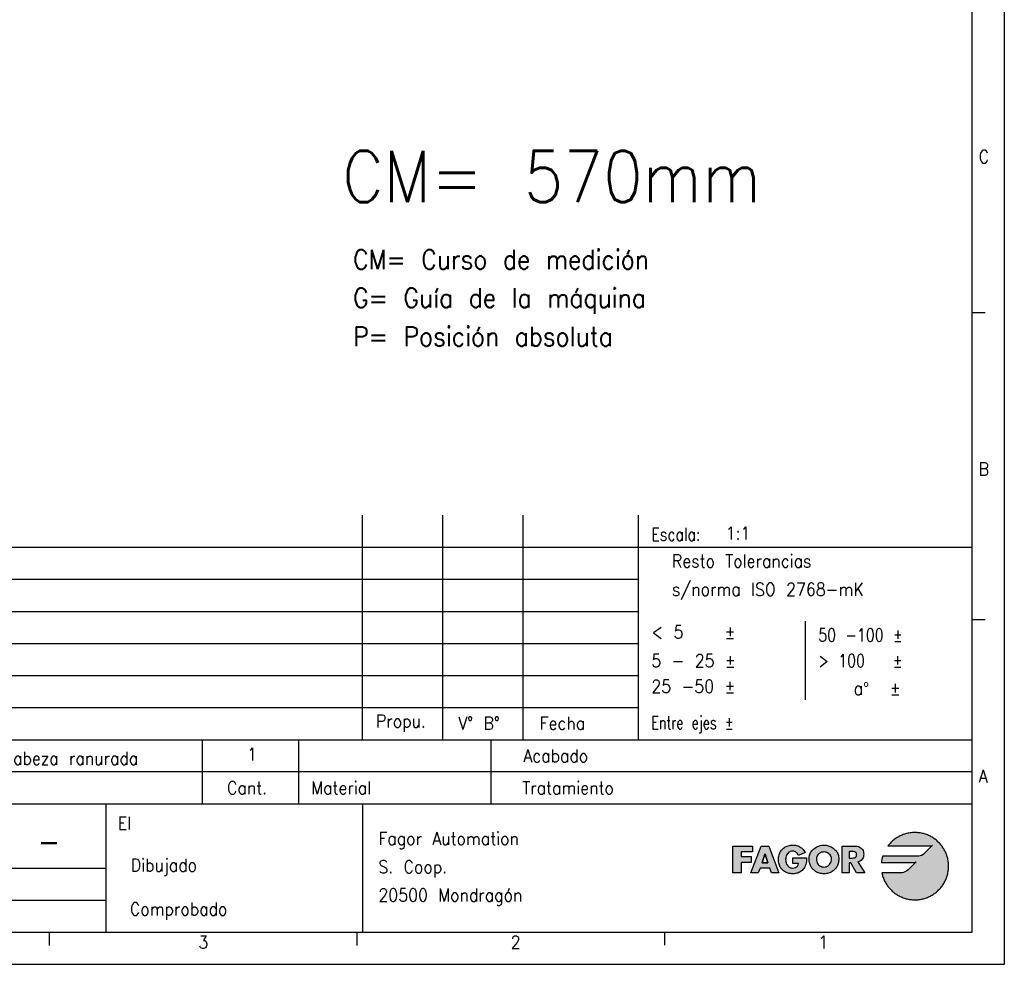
# Model space of a CAD drawing. Header units: millimetres. Extents: x -418 to 1275, y -151 to 443.
# Tile 25 of 47: x 269 to 422, y -151 to -3. Entities that reach past the tile are written whole.
import ezdxf

# ---------------------------------------------------------------- set-up
doc = ezdxf.new("R2010")
doc.units = ezdxf.units.MM
doc.layers.add('1', color=7, linetype='Continuous')
doc.layers.add('LAYER_1', color=7, linetype='Continuous')
doc.styles.add('CONVERTER_12', font='txt.shx', dxfattribs={"width": 0.9})
doc.styles.add('CONVERTER_13', font='txt.shx', dxfattribs={"width": 0.81})
doc.styles.add('CONVERTER_14', font='txt.shx', dxfattribs={"width": 0.72})

# ---------------------------------------------------------------- blocks, each defined once
blk = doc.blocks.new('tolerancias', base_point=(364.98, -115.5))
at = {"layer": '1', "color": 7}
blk.add_point((364.98, -115.5), dxfattribs=at)
blk = doc.blocks.new('_A1', base_point=(416.98, -145.5))
at = {"layer": '1', "linetype": 'Continuous'}
for points in [[(411.39, -131.17), (411.26, -131.07), (411.13, -130.98), (411, -130.88), (410.87, -130.79), (410.73, -130.71), (410.59, -130.63), (410.45, -130.55), (410.3, -130.48), (410.15, -130.41), (410, -130.34), (409.85, -130.29), (409.69, -130.23), (409.54, -130.18), (409.38, -130.14), (409.22, -130.1), (409.05, -130.06), (408.89, -130.03), (408.72, -130.01), (408.55, -129.99), (408.38, -129.97), (408.21, -129.97), (408.04, -129.96), (407.85, -129.97), (407.66, -129.98), (407.47, -129.99), (407.29, -130.02), (407.1, -130.05), (406.92, -130.08), (406.75, -130.12), (406.57, -130.17), (406.4, -130.22), (406.23, -130.28), (406.06, -130.35), (405.89, -130.42), (405.73, -130.49), (405.57, -130.57), (405.41, -130.66), (405.26, -130.75), (405.11, -130.85), (404.97, -130.95), (404.83, -131.06), (404.69, -131.17), (404.55, -131.28), (404.42, -131.4), (404.3, -131.53), (404.17, -131.65), (404.06, -131.79), (403.94, -131.92), (403.84, -132.06), (410.35, -132.06), (410.57, -132.03), (410.74, -131.98), (410.8, -131.95), (409.55, -133.2), (409.31, -133.39), (409.07, -133.52), (408.84, -133.6), (408.65, -133.64), (408.5, -133.66), (408.43, -133.67), (403.02, -133.67), (402.96, -133.9), (402.9, -134.15), (402.86, -134.39), (402.82, -134.65), (407.76, -134.65), (407.76, -134.65), (407.99, -134.61), (408.16, -134.56), (408.22, -134.53), (406.99, -135.76), (406.99, -135.76), (406.75, -135.96), (406.5, -136.1), (406.26, -136.18), (406.06, -136.23), (405.91, -136.25), (405.84, -136.25), (402.9, -136.25), (402.93, -136.42), (402.98, -136.58), (403.02, -136.75), (403.07, -136.91), (403.13, -137.06), (403.19, -137.22), (403.26, -137.37), (403.33, -137.52), (403.41, -137.67), (403.49, -137.81), (403.57, -137.95), (403.66, -138.09), (403.75, -138.23), (403.85, -138.36), (403.95, -138.49), (404.06, -138.62), (404.17, -138.74), (404.28, -138.86), (404.39, -138.97), (404.51, -139.09), (404.64, -139.2), (404.76, -139.3), (404.89, -139.4), (405.03, -139.5), (405.16, -139.59), (405.3, -139.68), (405.44, -139.76), (405.59, -139.84), (405.74, -139.92), (405.89, -139.99), (406.04, -140.05), (406.19, -140.12), (406.35, -140.17), (406.51, -140.22), (406.67, -140.27), (406.84, -140.31), (407, -140.35), (407.17, -140.38), (407.34, -140.4), (407.51, -140.42), (407.69, -140.44), (407.86, -140.45), (408.04, -140.45), (408.21, -140.45), (408.38, -140.44), (408.55, -140.43), (408.72, -140.41), (408.89, -140.38), (409.05, -140.35), (409.22, -140.32), (409.38, -140.28), (409.54, -140.23), (409.69, -140.18), (409.85, -140.13), (410, -140.07), (410.15, -140.01), (410.3, -139.94), (410.45, -139.87), (410.59, -139.79), (410.73, -139.71), (410.87, -139.62), (411, -139.53), (411.13, -139.44), (411.26, -139.34), (411.39, -139.24), (411.51, -139.14), (411.63, -139.03), (411.74, -138.91), (411.86, -138.8), (411.97, -138.68), (412.07, -138.56), (412.17, -138.43), (412.27, -138.3), (412.36, -138.17), (412.45, -138.04), (412.54, -137.9), (412.62, -137.76), (412.7, -137.62), (412.77, -137.47), (412.84, -137.32), (412.9, -137.17), (412.96, -137.02), (413.01, -136.86), (413.06, -136.71), (413.11, -136.55), (413.15, -136.39), (413.18, -136.22), (413.21, -136.06), (413.24, -135.89), (413.26, -135.72), (413.27, -135.55), (413.28, -135.38), (413.28, -135.21), (413.28, -135.03), (413.27, -134.86), (413.26, -134.69), (413.24, -134.52), (413.21, -134.36), (413.18, -134.19), (413.15, -134.03), (413.11, -133.87), (413.06, -133.71), (413.01, -133.55), (412.96, -133.39), (412.9, -133.24), (412.84, -133.09), (412.77, -132.94), (412.7, -132.8), (412.62, -132.65), (412.54, -132.51), (412.45, -132.38), (412.36, -132.24), (412.27, -132.11), (412.17, -131.98), (412.07, -131.86), (411.97, -131.73), (411.86, -131.61), (411.74, -131.5), (411.63, -131.39), (411.51, -131.28)], [(389.61, -131.99), (389.78, -132.04), (389.94, -132.1), (390.1, -132.18), (390.25, -132.27), (390.38, -132.37), (390.51, -132.49), (390.63, -132.62), (390.74, -132.77), (390.84, -132.93), (390.93, -133.1), (389.9, -133.53), (389.81, -133.34), (389.69, -133.18), (389.55, -133.05), (389.39, -132.95), (389.2, -132.89), (388.99, -132.87), (388.8, -132.88), (388.63, -132.93), (388.48, -133), (388.35, -133.1), (388.23, -133.22), (388.13, -133.36), (388.05, -133.51), (387.99, -133.67), (387.94, -133.84), (387.91, -134.01), (387.9, -134.19), (387.91, -134.37), (387.94, -134.54), (387.99, -134.71), (388.05, -134.87), (388.14, -135.02), (388.24, -135.15), (388.36, -135.27), (388.5, -135.37), (388.65, -135.44), (388.82, -135.48), (389.01, -135.5), (389.23, -135.48), (389.44, -135.42), (389.61, -135.32), (389.74, -135.18), (389.84, -134.99), (389.89, -134.77), (389, -134.77), (389, -133.92), (391.16, -133.92), (391.15, -134.12), (391.14, -134.31), (391.13, -134.5), (391.1, -134.69), (391.06, -134.87), (391, -135.05), (390.93, -135.22), (390.84, -135.4), (390.73, -135.57), (390.6, -135.73), (390.46, -135.88), (390.31, -136), (390.15, -136.11), (389.97, -136.2), (389.79, -136.27), (389.61, -136.32), (389.41, -136.36), (389.21, -136.39), (389, -136.39), (388.82, -136.39), (388.64, -136.37), (388.46, -136.34), (388.3, -136.3), (388.14, -136.25), (387.98, -136.19), (387.84, -136.11), (387.7, -136.03), (387.57, -135.94), (387.45, -135.84), (387.34, -135.73), (387.23, -135.61), (387.14, -135.48), (387.06, -135.34), (386.98, -135.2), (386.92, -135.04), (386.87, -134.89), (386.82, -134.72), (386.79, -134.55), (386.78, -134.37), (386.77, -134.18), (386.78, -133.99), (386.79, -133.81), (386.82, -133.63), (386.87, -133.46), (386.92, -133.3), (386.98, -133.14), (387.06, -132.99), (387.14, -132.85), (387.24, -132.72), (387.34, -132.6), (387.46, -132.49), (387.58, -132.39), (387.71, -132.29), (387.85, -132.21), (388, -132.14), (388.16, -132.07), (388.32, -132.02), (388.49, -131.98), (388.67, -131.95), (388.85, -131.93), (389.04, -131.93), (389.24, -131.93), (389.42, -131.95)], [(382.73, -132.99), (380.99, -132.99), (380.99, -133.69), (382.52, -133.69), (382.52, -134.61), (380.99, -134.61), (380.99, -136.25), (379.68, -136.25), (379.68, -132.07), (382.73, -132.07)]]:
    blk.add_hatch(color=2, dxfattribs=at).paths.add_polyline_path(points)
h = blk.add_hatch(color=2, dxfattribs=at)
h.paths.add_polyline_path([(395.15, -132.29), (395.29, -132.38), (395.42, -132.48), (395.54, -132.59), (395.66, -132.7), (395.76, -132.83), (395.86, -132.96), (395.94, -133.1), (396.01, -133.25), (396.07, -133.4), (396.12, -133.56), (396.16, -133.73), (396.18, -133.9), (396.19, -134.08), (396.18, -134.27), (396.16, -134.44), (396.14, -134.61), (396.1, -134.78), (396.04, -134.94), (395.98, -135.09), (395.91, -135.24), (395.83, -135.38), (395.74, -135.51), (395.64, -135.63), (395.53, -135.75), (395.42, -135.85), (395.29, -135.95), (395.16, -136.04), (395.02, -136.12), (394.88, -136.19), (394.72, -136.25), (394.56, -136.3), (394.4, -136.34), (394.23, -136.37), (394.05, -136.39), (393.87, -136.39), (393.69, -136.39), (393.52, -136.37), (393.34, -136.34), (393.18, -136.3), (393.02, -136.25), (392.87, -136.19), (392.72, -136.12), (392.58, -136.04), (392.45, -135.95), (392.33, -135.85), (392.21, -135.75), (392.1, -135.63), (392, -135.51), (391.91, -135.38), (391.83, -135.24), (391.76, -135.09), (391.7, -134.94), (391.65, -134.78), (391.61, -134.61), (391.58, -134.44), (391.56, -134.27), (391.56, -134.08), (391.56, -133.9), (391.58, -133.73), (391.62, -133.56), (391.67, -133.4), (391.73, -133.25), (391.8, -133.1), (391.89, -132.96), (391.98, -132.83), (392.09, -132.7), (392.2, -132.59), (392.32, -132.48), (392.45, -132.38), (392.59, -132.29), (392.74, -132.2), (392.89, -132.13), (393.04, -132.07), (393.2, -132.02), (393.36, -131.98), (393.53, -131.95), (393.7, -131.93), (393.87, -131.93), (394.04, -131.93), (394.21, -131.95), (394.38, -131.98), (394.54, -132.02), (394.7, -132.07), (394.86, -132.13), (395.01, -132.2)])
h.paths.add_polyline_path([(392.7, -133.92), (392.69, -134.09), (392.7, -134.28), (392.74, -134.46), (392.8, -134.63), (392.88, -134.78), (392.98, -134.92), (393.1, -135.04), (393.23, -135.14), (393.37, -135.23), (393.53, -135.29), (393.7, -135.33), (393.87, -135.34), (394.05, -135.33), (394.21, -135.29), (394.37, -135.23), (394.51, -135.14), (394.65, -135.04), (394.76, -134.92), (394.86, -134.78), (394.95, -134.63), (395.01, -134.46), (395.04, -134.28), (395.06, -134.09), (395.04, -133.92), (395, -133.75), (394.92, -133.59), (394.83, -133.45), (394.71, -133.32), (394.57, -133.21), (394.41, -133.11), (394.24, -133.04), (394.06, -133), (393.87, -132.98), (393.68, -133), (393.5, -133.04), (393.33, -133.11), (393.17, -133.21), (393.04, -133.32), (392.92, -133.45), (392.82, -133.59), (392.75, -133.75)], flags=16)
h = blk.add_hatch(color=2, dxfattribs=at)
h.paths.add_polyline_path([(386.86, -136.25), (385.7, -136.25), (385.43, -135.53), (383.93, -135.53), (383.64, -136.25), (382.48, -136.25), (384.09, -132.07), (385.28, -132.07)])
h.paths.add_polyline_path([(385.13, -134.69), (384.23, -134.69), (384.68, -133.36), (384.69, -133.36)], flags=16)
h = blk.add_hatch(color=2, dxfattribs=at)
h.paths.add_polyline_path([(399.78, -132.49), (399.88, -132.62), (399.96, -132.78), (400.02, -132.95), (400.06, -133.14), (400.07, -133.35), (400.06, -133.54), (400.03, -133.73), (399.97, -133.9), (399.89, -134.05), (399.78, -134.19), (399.66, -134.31), (399.51, -134.41), (399.34, -134.49), (399.16, -134.54), (400.24, -136.25), (398.95, -136.25), (398.04, -134.66), (397.78, -134.66), (397.78, -136.25), (396.69, -136.25), (396.69, -132.07), (398.62, -132.07), (398.82, -132.07), (399.01, -132.1), (399.19, -132.14), (399.36, -132.2), (399.52, -132.28), (399.66, -132.38)])
h.paths.add_polyline_path([(397.78, -132.9), (397.78, -133.94), (398.21, -133.94), (398.42, -133.93), (398.63, -133.89), (398.8, -133.8), (398.92, -133.65), (398.96, -133.42), (398.92, -133.19), (398.8, -133.04), (398.63, -132.95), (398.42, -132.91), (398.21, -132.9)], flags=16)
at = {"layer": '1', "color": 2, "linetype": 'Continuous'}
for p, q in [((421.98, -150.5), (421.98, 443.5)), ((418.98, -48.97), (416.98, -48.97)), ((231.98, -85.5), (416.98, -85.5)), ((231.98, -90.5), (364.98, -90.5)), ((231.98, -95.5), (364.98, -95.5)), ((390.98, -109.3), (390.98, -97)), ((418.98, -96.83), (416.98, -96.83)), ((231.98, -100.5), (364.98, -100.5)), ((231.98, -105.5), (364.98, -105.5)), ((231.98, -110.5), (364.98, -110.5)), ((416.98, -120.5), (231.98, -120.5)), ((231.98, -140.5), (281.98, -140.5)), ((273.15, -145.55), (273.15, -147.55)), ((321.09, -145.55), (321.09, -147.55)), ((369.03, -145.5), (369.03, -147.5)), ((-418.02, -150.5), (421.98, -150.5))]:
    blk.add_line(p, q, dxfattribs=at)
at = {"layer": '1', "color": 7, "linetype": 'Continuous'}
for p, q in [((416.98, -145.5), (416.98, 438.5)), ((321.98, -115.5), (321.98, -80.5)), ((334.48, -115.5), (334.48, -80.5)), ((346.98, -115.5), (346.98, -80.5)), ((364.98, -115.5), (364.98, -80.5)), ((231.98, -115.5), (416.98, -115.5)), ((296.98, -115.5), (296.98, -125.5)), ((311.98, -115.5), (311.98, -125.5)), ((341.98, -115.5), (341.98, -125.5)), ((231.98, -125.5), (416.98, -125.5)), ((281.98, -125.5), (281.98, -135.5)), ((321.98, -125.5), (321.98, -145.5)), ((231.98, -135.5), (281.98, -135.5)), ((281.98, -135.5), (281.98, -140.5)), ((281.98, -140.5), (281.98, -145.5)), ((-398.02, -145.5), (416.98, -145.5))]:
    blk.add_line(p, q, dxfattribs=at)
at = {"layer": 'LAYER_1', "color": 2, "linetype": 'Continuous'}
for p, q in [((406.06, -130.35), (405.89, -130.42)), ((406.23, -130.28), (406.06, -130.35)), ((406.4, -130.22), (406.23, -130.28)), ((406.57, -130.17), (406.4, -130.22)), ((406.75, -130.12), (406.57, -130.17)), ((406.92, -130.08), (406.75, -130.12)), ((407.1, -130.05), (406.92, -130.08)), ((407.29, -130.02), (407.1, -130.05)), ((407.47, -129.99), (407.29, -130.02)), ((407.66, -129.98), (407.47, -129.99)), ((407.85, -129.97), (407.66, -129.98)), ((408.04, -129.96), (407.85, -129.97)), ((408.21, -129.97), (408.04, -129.96)), ((408.38, -129.97), (408.21, -129.97)), ((408.55, -129.99), (408.38, -129.97)), ((408.72, -130.01), (408.55, -129.99)), ((408.89, -130.03), (408.72, -130.01)), ((409.05, -130.06), (408.89, -130.03)), ((409.22, -130.1), (409.05, -130.06)), ((409.38, -130.14), (409.22, -130.1)), ((409.54, -130.18), (409.38, -130.14)), ((409.69, -130.23), (409.54, -130.18)), ((409.85, -130.29), (409.69, -130.23)), ((410, -130.34), (409.85, -130.29)), ((410.15, -130.41), (410, -130.34)), ((410.3, -130.48), (410.15, -130.41)), ((388.67, -131.95), (388.85, -131.93)), ((388.85, -131.93), (389.04, -131.93)), ((389.04, -131.93), (389.24, -131.93)), ((389.04, -131.93), (389.04, -131.93)), ((389.24, -131.93), (389.42, -131.95)), ((393.53, -131.95), (393.7, -131.93)), ((393.7, -131.93), (393.87, -131.93)), ((393.87, -131.93), (394.04, -131.93)), ((394.04, -131.93), (394.21, -131.95)), ((403.94, -131.92), (403.84, -132.06)), ((404.06, -131.79), (403.94, -131.92)), ((404.17, -131.65), (404.06, -131.79)), ((404.3, -131.53), (404.17, -131.65)), ((404.42, -131.4), (404.3, -131.53)), ((404.55, -131.28), (404.42, -131.4)), ((404.69, -131.17), (404.55, -131.28)), ((404.83, -131.06), (404.69, -131.17)), ((404.97, -130.95), (404.83, -131.06)), ((405.11, -130.85), (404.97, -130.95)), ((405.26, -130.75), (405.11, -130.85)), ((405.41, -130.66), (405.26, -130.75)), ((405.57, -130.57), (405.41, -130.66)), ((405.73, -130.49), (405.57, -130.57)), ((405.89, -130.42), (405.73, -130.49)), ((410.45, -130.55), (410.3, -130.48)), ((410.59, -130.63), (410.45, -130.55)), ((410.73, -130.71), (410.59, -130.63)), ((410.87, -130.79), (410.73, -130.71)), ((411, -130.88), (410.87, -130.79)), ((411.13, -130.98), (411, -130.88)), ((411.26, -131.07), (411.13, -130.98)), ((411.39, -131.17), (411.26, -131.07)), ((411.51, -131.28), (411.39, -131.17)), ((411.63, -131.39), (411.51, -131.28)), ((411.74, -131.5), (411.63, -131.39)), ((411.86, -131.61), (411.74, -131.5)), ((411.97, -131.73), (411.86, -131.61)), ((412.07, -131.86), (411.97, -131.73)), ((412.17, -131.98), (412.07, -131.86)), ((379.68, -132.07), (382.73, -132.07)), ((379.68, -136.25), (379.68, -132.07)), ((382.73, -132.99), (380.99, -132.99)), ((380.99, -132.99), (380.99, -133.69)), ((382.48, -136.25), (384.09, -132.07)), ((382.73, -132.07), (382.73, -132.99)), ((384.09, -132.07), (385.28, -132.07)), ((384.23, -134.69), (384.68, -133.36)), ((384.68, -133.36), (384.23, -134.69)), ((384.68, -133.36), (384.69, -133.36)), ((384.69, -133.36), (384.68, -133.36)), ((384.69, -133.36), (385.13, -134.69)), ((385.13, -134.69), (384.69, -133.36)), ((385.28, -132.07), (386.86, -136.25)), ((386.82, -133.63), (386.87, -133.46)), ((386.87, -133.46), (386.92, -133.3)), ((386.92, -133.3), (386.98, -133.14)), ((386.98, -133.14), (387.06, -132.99)), ((387.06, -132.99), (387.14, -132.85)), ((387.14, -132.85), (387.24, -132.72)), ((387.24, -132.72), (387.34, -132.6)), ((387.34, -132.6), (387.46, -132.49)), ((387.46, -132.49), (387.58, -132.39)), ((387.58, -132.39), (387.71, -132.29)), ((387.71, -132.29), (387.85, -132.21)), ((387.85, -132.21), (388, -132.14)), ((388, -132.14), (388.16, -132.07)), ((388.13, -133.36), (388.05, -133.51)), ((388.23, -133.22), (388.13, -133.36)), ((388.16, -132.07), (388.32, -132.02)), ((388.35, -133.1), (388.23, -133.22)), ((388.32, -132.02), (388.49, -131.98)), ((388.48, -133), (388.35, -133.1)), ((388.63, -132.93), (388.48, -133)), ((388.49, -131.98), (388.67, -131.95)), ((388.8, -132.88), (388.63, -132.93)), ((388.99, -132.87), (388.8, -132.88)), ((389.2, -132.89), (388.99, -132.87)), ((389.39, -132.95), (389.2, -132.89)), ((389.55, -133.05), (389.39, -132.95)), ((389.42, -131.95), (389.61, -131.99)), ((389.69, -133.18), (389.55, -133.05)), ((389.61, -131.99), (389.78, -132.04)), ((389.81, -133.34), (389.69, -133.18)), ((389.78, -132.04), (389.94, -132.1)), ((389.9, -133.53), (389.81, -133.34)), ((390.93, -133.1), (389.9, -133.53)), ((389.94, -132.1), (390.1, -132.18)), ((390.1, -132.18), (390.25, -132.27)), ((390.25, -132.27), (390.38, -132.37)), ((390.38, -132.37), (390.51, -132.49)), ((390.51, -132.49), (390.63, -132.62)), ((390.63, -132.62), (390.74, -132.77)), ((390.74, -132.77), (390.84, -132.93)), ((390.84, -132.93), (390.93, -133.1)), ((391.62, -133.56), (391.67, -133.4)), ((391.67, -133.4), (391.73, -133.25)), ((391.73, -133.25), (391.8, -133.1)), ((391.8, -133.1), (391.89, -132.96)), ((391.89, -132.96), (391.98, -132.83)), ((391.98, -132.83), (392.09, -132.7)), ((392.09, -132.7), (392.2, -132.59)), ((392.2, -132.59), (392.32, -132.48)), ((392.32, -132.48), (392.45, -132.38)), ((392.45, -132.38), (392.59, -132.29)), ((392.59, -132.29), (392.74, -132.2)), ((392.74, -132.2), (392.89, -132.13)), ((392.92, -133.45), (392.82, -133.59)), ((392.89, -132.13), (393.04, -132.07)), ((393.04, -133.32), (392.92, -133.45)), ((393.04, -132.07), (393.2, -132.02)), ((393.17, -133.21), (393.04, -133.32)), ((393.33, -133.11), (393.17, -133.21)), ((393.2, -132.02), (393.36, -131.98)), ((393.5, -133.04), (393.33, -133.11)), ((393.36, -131.98), (393.53, -131.95)), ((393.68, -133), (393.5, -133.04)), ((393.87, -132.98), (393.68, -133)), ((394.06, -133), (393.87, -132.98)), ((394.24, -133.04), (394.06, -133)), ((394.21, -131.95), (394.38, -131.98)), ((394.41, -133.11), (394.24, -133.04)), ((394.38, -131.98), (394.54, -132.02)), ((394.57, -133.21), (394.41, -133.11)), ((394.54, -132.02), (394.7, -132.07)), ((394.71, -133.32), (394.57, -133.21)), ((394.7, -132.07), (394.86, -132.13)), ((394.83, -133.45), (394.71, -133.32)), ((394.92, -133.59), (394.83, -133.45)), ((394.86, -132.13), (395.01, -132.2)), ((395.01, -132.2), (395.15, -132.29)), ((395.15, -132.29), (395.29, -132.38)), ((395.29, -132.38), (395.42, -132.48)), ((395.42, -132.48), (395.54, -132.59)), ((395.54, -132.59), (395.66, -132.7)), ((395.66, -132.7), (395.76, -132.83)), ((395.76, -132.83), (395.86, -132.96)), ((395.86, -132.96), (395.94, -133.1)), ((395.94, -133.1), (396.01, -133.25)), ((396.01, -133.25), (396.07, -133.4)), ((396.07, -133.4), (396.12, -133.56)), ((396.69, -132.07), (398.62, -132.07)), ((396.69, -136.25), (396.69, -132.07)), ((397.78, -132.9), (397.78, -133.94)), ((398.21, -132.9), (397.78, -132.9)), ((398.42, -132.91), (398.21, -132.9)), ((398.63, -132.95), (398.42, -132.91)), ((398.62, -132.07), (398.82, -132.07)), ((398.8, -133.04), (398.63, -132.95)), ((398.92, -133.19), (398.8, -133.04)), ((398.82, -132.07), (399.01, -132.1)), ((398.96, -133.42), (398.92, -133.19)), ((398.92, -133.65), (398.96, -133.42)), ((399.01, -132.1), (399.19, -132.14)), ((399.19, -132.14), (399.36, -132.2)), ((399.36, -132.2), (399.52, -132.28)), ((399.52, -132.28), (399.66, -132.38)), ((399.66, -132.38), (399.78, -132.49)), ((399.78, -132.49), (399.88, -132.62)), ((399.88, -132.62), (399.96, -132.78)), ((399.96, -132.78), (400.02, -132.95)), ((400.02, -132.95), (400.06, -133.14)), ((400.06, -133.14), (400.07, -133.35)), ((400.07, -133.35), (400.06, -133.54)), ((403.84, -132.06), (410.35, -132.06)), ((403.84, -132.06), (403.84, -132.06)), ((409.31, -133.39), (409.07, -133.52)), ((409.55, -133.2), (409.31, -133.39)), ((410.8, -131.95), (409.55, -133.2)), ((410.35, -132.06), (410.57, -132.03)), ((410.57, -132.03), (410.74, -131.98)), ((410.74, -131.98), (410.8, -131.95)), ((412.27, -132.11), (412.17, -131.98)), ((412.36, -132.24), (412.27, -132.11)), ((412.45, -132.38), (412.36, -132.24)), ((412.54, -132.51), (412.45, -132.38)), ((412.62, -132.65), (412.54, -132.51)), ((412.7, -132.8), (412.62, -132.65)), ((412.77, -132.94), (412.7, -132.8)), ((412.84, -133.09), (412.77, -132.94)), ((412.9, -133.24), (412.84, -133.09)), ((412.96, -133.39), (412.9, -133.24)), ((413.01, -133.55), (412.96, -133.39)), ((380.99, -133.69), (382.52, -133.69)), ((380.99, -134.61), (380.99, -136.25)), ((382.52, -134.61), (380.99, -134.61)), ((382.52, -133.69), (382.52, -134.61)), ((385.13, -134.69), (384.23, -134.69)), ((384.23, -134.69), (385.13, -134.69)), ((386.77, -134.18), (386.78, -133.99)), ((386.77, -134.18), (386.77, -134.18)), ((386.78, -134.37), (386.77, -134.18)), ((386.78, -133.99), (386.79, -133.81)), ((386.79, -134.55), (386.78, -134.37)), ((386.79, -133.81), (386.82, -133.63)), ((386.82, -134.72), (386.79, -134.55)), ((386.87, -134.89), (386.82, -134.72)), ((386.92, -135.04), (386.87, -134.89)), ((387.91, -134.01), (387.9, -134.19)), ((387.9, -134.19), (387.91, -134.37)), ((387.94, -133.84), (387.91, -134.01)), ((387.91, -134.37), (387.94, -134.54)), ((387.99, -133.67), (387.94, -133.84)), ((387.94, -134.54), (387.99, -134.71)), ((388.05, -133.51), (387.99, -133.67)), ((387.99, -134.71), (388.05, -134.87)), ((388.05, -134.87), (388.14, -135.02)), ((389, -133.92), (391.16, -133.92)), ((389, -134.77), (389, -133.92)), ((389.89, -134.77), (389, -134.77)), ((389.74, -135.18), (389.84, -134.99)), ((389.84, -134.99), (389.89, -134.77)), ((391.06, -134.87), (391, -135.05)), ((391.1, -134.69), (391.06, -134.87)), ((391.13, -134.5), (391.1, -134.69)), ((391.14, -134.31), (391.13, -134.5)), ((391.15, -134.12), (391.14, -134.31)), ((391.16, -133.92), (391.15, -134.12)), ((391.56, -133.9), (391.58, -133.73)), ((391.56, -134.08), (391.56, -133.9)), ((391.56, -134.08), (391.56, -134.08)), ((391.56, -134.27), (391.56, -134.08)), ((391.58, -134.44), (391.56, -134.27)), ((391.58, -133.73), (391.62, -133.56)), ((391.61, -134.61), (391.58, -134.44)), ((391.65, -134.78), (391.61, -134.61)), ((391.7, -134.94), (391.65, -134.78)), ((391.76, -135.09), (391.7, -134.94)), ((392.7, -133.92), (392.69, -134.09)), ((392.69, -134.09), (392.7, -134.28)), ((392.75, -133.75), (392.7, -133.92)), ((392.7, -134.28), (392.74, -134.46)), ((392.74, -134.46), (392.8, -134.63)), ((392.82, -133.59), (392.75, -133.75)), ((392.8, -134.63), (392.88, -134.78)), ((392.88, -134.78), (392.98, -134.92)), ((392.98, -134.92), (393.1, -135.04)), ((394.65, -135.04), (394.76, -134.92)), ((394.76, -134.92), (394.86, -134.78)), ((394.86, -134.78), (394.95, -134.63)), ((395, -133.75), (394.92, -133.59)), ((394.95, -134.63), (395.01, -134.46)), ((395.04, -133.92), (395, -133.75)), ((395.01, -134.46), (395.04, -134.28)), ((395.06, -134.09), (395.04, -133.92)), ((395.04, -134.28), (395.06, -134.09)), ((395.06, -134.09), (395.06, -134.09)), ((396.04, -134.94), (395.98, -135.09)), ((396.1, -134.78), (396.04, -134.94)), ((396.14, -134.61), (396.1, -134.78)), ((396.12, -133.56), (396.16, -133.73)), ((396.16, -134.44), (396.14, -134.61)), ((396.16, -133.73), (396.18, -133.9)), ((396.18, -134.27), (396.16, -134.44)), ((396.18, -133.9), (396.19, -134.08)), ((396.19, -134.08), (396.18, -134.27)), ((396.19, -134.08), (396.19, -134.08)), ((397.78, -133.94), (398.21, -133.94)), ((397.78, -134.66), (397.78, -136.25)), ((398.04, -134.66), (397.78, -134.66)), ((398.95, -136.25), (398.04, -134.66)), ((398.21, -133.94), (398.42, -133.93)), ((398.42, -133.93), (398.63, -133.89)), ((398.63, -133.89), (398.8, -133.8)), ((398.8, -133.8), (398.92, -133.65)), ((399.34, -134.49), (399.16, -134.54)), ((399.16, -134.54), (400.24, -136.25)), ((399.51, -134.41), (399.34, -134.49)), ((399.66, -134.31), (399.51, -134.41)), ((399.78, -134.19), (399.66, -134.31)), ((399.89, -134.05), (399.78, -134.19)), ((399.97, -133.9), (399.89, -134.05)), ((400.03, -133.73), (399.97, -133.9)), ((400.06, -133.54), (400.03, -133.73)), ((402.86, -134.39), (402.82, -134.65)), ((402.82, -134.65), (407.76, -134.65)), ((402.9, -134.15), (402.86, -134.39)), ((402.96, -133.9), (402.9, -134.15)), ((403.02, -133.67), (402.96, -133.9)), ((408.43, -133.67), (403.02, -133.67)), ((408.22, -134.53), (406.99, -135.76)), ((407.76, -134.65), (407.99, -134.61)), ((407.76, -134.65), (407.76, -134.65)), ((407.99, -134.61), (408.16, -134.56)), ((408.16, -134.56), (408.22, -134.53)), ((408.5, -133.66), (408.43, -133.67)), ((408.65, -133.64), (408.5, -133.66)), ((408.84, -133.6), (408.65, -133.64)), ((409.07, -133.52), (408.84, -133.6)), ((413.06, -133.71), (413.01, -133.55)), ((413.11, -133.87), (413.06, -133.71)), ((413.15, -134.03), (413.11, -133.87)), ((413.18, -134.19), (413.15, -134.03)), ((413.21, -134.36), (413.18, -134.19)), ((413.24, -134.52), (413.21, -134.36)), ((413.26, -134.69), (413.24, -134.52)), ((413.27, -134.86), (413.26, -134.69)), ((413.28, -135.03), (413.27, -134.86)), ((380.99, -136.25), (379.68, -136.25)), ((383.64, -136.25), (382.48, -136.25)), ((383.93, -135.53), (383.64, -136.25)), ((385.43, -135.53), (383.93, -135.53)), ((385.7, -136.25), (385.43, -135.53)), ((386.86, -136.25), (385.7, -136.25)), ((386.98, -135.2), (386.92, -135.04)), ((387.06, -135.34), (386.98, -135.2)), ((387.14, -135.48), (387.06, -135.34)), ((387.23, -135.61), (387.14, -135.48)), ((387.34, -135.73), (387.23, -135.61)), ((387.45, -135.84), (387.34, -135.73)), ((387.57, -135.94), (387.45, -135.84)), ((387.7, -136.03), (387.57, -135.94)), ((387.84, -136.11), (387.7, -136.03)), ((387.98, -136.19), (387.84, -136.11)), ((388.14, -136.25), (387.98, -136.19)), ((388.14, -135.02), (388.24, -135.15)), ((388.3, -136.3), (388.14, -136.25)), ((388.24, -135.15), (388.36, -135.27)), ((388.46, -136.34), (388.3, -136.3)), ((388.36, -135.27), (388.5, -135.37)), ((388.64, -136.37), (388.46, -136.34)), ((388.5, -135.37), (388.65, -135.44)), ((388.82, -136.39), (388.64, -136.37)), ((388.65, -135.44), (388.82, -135.48)), ((388.82, -135.48), (389.01, -135.5)), ((389, -136.39), (388.82, -136.39)), ((389.21, -136.39), (389, -136.39)), ((389.01, -135.5), (389.23, -135.48)), ((389.01, -135.5), (389.01, -135.5)), ((389.41, -136.36), (389.21, -136.39)), ((389.23, -135.48), (389.44, -135.42)), ((389.61, -136.32), (389.41, -136.36)), ((389.44, -135.42), (389.61, -135.32)), ((389.61, -135.32), (389.74, -135.18)), ((389.79, -136.27), (389.61, -136.32)), ((389.97, -136.2), (389.79, -136.27)), ((390.15, -136.11), (389.97, -136.2)), ((390.31, -136), (390.15, -136.11)), ((390.46, -135.88), (390.31, -136)), ((390.6, -135.73), (390.46, -135.88)), ((390.73, -135.57), (390.6, -135.73)), ((390.84, -135.4), (390.73, -135.57)), ((390.93, -135.22), (390.84, -135.4)), ((391, -135.05), (390.93, -135.22)), ((391.83, -135.24), (391.76, -135.09)), ((391.91, -135.38), (391.83, -135.24)), ((392, -135.51), (391.91, -135.38)), ((392.1, -135.63), (392, -135.51)), ((392.21, -135.75), (392.1, -135.63)), ((392.33, -135.85), (392.21, -135.75)), ((392.45, -135.95), (392.33, -135.85)), ((392.58, -136.04), (392.45, -135.95)), ((392.72, -136.12), (392.58, -136.04)), ((392.87, -136.19), (392.72, -136.12)), ((393.02, -136.25), (392.87, -136.19)), ((393.18, -136.3), (393.02, -136.25)), ((393.1, -135.04), (393.23, -135.14)), ((393.34, -136.34), (393.18, -136.3)), ((393.23, -135.14), (393.37, -135.23)), ((393.52, -136.37), (393.34, -136.34)), ((393.37, -135.23), (393.53, -135.29)), ((393.69, -136.39), (393.52, -136.37)), ((393.53, -135.29), (393.7, -135.33)), ((393.87, -136.39), (393.69, -136.39)), ((393.7, -135.33), (393.87, -135.34)), ((393.87, -135.34), (394.05, -135.33)), ((394.05, -136.39), (393.87, -136.39)), ((394.05, -135.33), (394.21, -135.29)), ((394.23, -136.37), (394.05, -136.39)), ((394.21, -135.29), (394.37, -135.23)), ((394.4, -136.34), (394.23, -136.37)), ((394.37, -135.23), (394.51, -135.14)), ((394.56, -136.3), (394.4, -136.34)), ((394.51, -135.14), (394.65, -135.04)), ((394.72, -136.25), (394.56, -136.3)), ((394.88, -136.19), (394.72, -136.25)), ((395.02, -136.12), (394.88, -136.19)), ((395.16, -136.04), (395.02, -136.12)), ((395.29, -135.95), (395.16, -136.04)), ((395.42, -135.85), (395.29, -135.95)), ((395.53, -135.75), (395.42, -135.85)), ((395.64, -135.63), (395.53, -135.75)), ((395.74, -135.51), (395.64, -135.63)), ((395.83, -135.38), (395.74, -135.51)), ((395.91, -135.24), (395.83, -135.38)), ((395.98, -135.09), (395.91, -135.24)), ((397.78, -136.25), (396.69, -136.25)), ((400.24, -136.25), (398.95, -136.25)), ((402.9, -136.25), (402.93, -136.42)), ((405.84, -136.25), (402.9, -136.25)), ((402.93, -136.42), (402.98, -136.58)), ((405.91, -136.25), (405.84, -136.25)), ((406.06, -136.23), (405.91, -136.25)), ((406.26, -136.18), (406.06, -136.23)), ((406.5, -136.1), (406.26, -136.18)), ((406.75, -135.96), (406.5, -136.1)), ((406.99, -135.76), (406.75, -135.96)), ((406.99, -135.76), (406.99, -135.76)), ((413.11, -136.55), (413.15, -136.39)), ((413.15, -136.39), (413.18, -136.22)), ((413.18, -136.22), (413.21, -136.06)), ((413.21, -136.06), (413.24, -135.89)), ((413.24, -135.89), (413.26, -135.72)), ((413.26, -135.72), (413.27, -135.55)), ((413.27, -135.55), (413.28, -135.38)), ((413.28, -135.21), (413.28, -135.03)), ((413.28, -135.21), (413.28, -135.21)), ((413.28, -135.38), (413.28, -135.21)), ((402.98, -136.58), (403.02, -136.75)), ((403.02, -136.75), (403.07, -136.91)), ((403.07, -136.91), (403.13, -137.06)), ((403.13, -137.06), (403.19, -137.22)), ((403.19, -137.22), (403.26, -137.37)), ((403.26, -137.37), (403.33, -137.52)), ((403.33, -137.52), (403.41, -137.67)), ((403.41, -137.67), (403.49, -137.81)), ((403.49, -137.81), (403.57, -137.95)), ((403.57, -137.95), (403.66, -138.09)), ((412.36, -138.17), (412.45, -138.04)), ((412.45, -138.04), (412.54, -137.9)), ((412.54, -137.9), (412.62, -137.76)), ((412.62, -137.76), (412.7, -137.62)), ((412.7, -137.62), (412.77, -137.47)), ((412.77, -137.47), (412.84, -137.32)), ((412.84, -137.32), (412.9, -137.17)), ((412.9, -137.17), (412.96, -137.02)), ((412.96, -137.02), (413.01, -136.86)), ((413.01, -136.86), (413.06, -136.71)), ((413.06, -136.71), (413.11, -136.55)), ((403.66, -138.09), (403.75, -138.23)), ((403.75, -138.23), (403.85, -138.36)), ((403.85, -138.36), (403.95, -138.49)), ((403.95, -138.49), (404.06, -138.62)), ((404.06, -138.62), (404.17, -138.74)), ((404.17, -138.74), (404.28, -138.86)), ((404.28, -138.86), (404.39, -138.97)), ((404.39, -138.97), (404.51, -139.09)), ((404.51, -139.09), (404.64, -139.2)), ((404.64, -139.2), (404.76, -139.3)), ((404.76, -139.3), (404.89, -139.4)), ((404.89, -139.4), (405.03, -139.5)), ((405.03, -139.5), (405.16, -139.59)), ((405.16, -139.59), (405.3, -139.68)), ((410.87, -139.62), (411, -139.53)), ((411, -139.53), (411.13, -139.44)), ((411.13, -139.44), (411.26, -139.34)), ((411.26, -139.34), (411.39, -139.24)), ((411.39, -139.24), (411.51, -139.14)), ((411.51, -139.14), (411.63, -139.03)), ((411.63, -139.03), (411.74, -138.91)), ((411.74, -138.91), (411.86, -138.8)), ((411.86, -138.8), (411.97, -138.68)), ((411.97, -138.68), (412.07, -138.56)), ((412.07, -138.56), (412.17, -138.43)), ((412.17, -138.43), (412.27, -138.3)), ((412.27, -138.3), (412.36, -138.17)), ((405.3, -139.68), (405.44, -139.76)), ((405.44, -139.76), (405.59, -139.84)), ((405.59, -139.84), (405.74, -139.92)), ((405.74, -139.92), (405.89, -139.99)), ((405.89, -139.99), (406.04, -140.05)), ((406.04, -140.05), (406.19, -140.12)), ((406.19, -140.12), (406.35, -140.17)), ((406.35, -140.17), (406.51, -140.22)), ((406.51, -140.22), (406.67, -140.27)), ((406.67, -140.27), (406.84, -140.31)), ((406.84, -140.31), (407, -140.35)), ((407, -140.35), (407.17, -140.38)), ((407.17, -140.38), (407.34, -140.4)), ((407.34, -140.4), (407.51, -140.42)), ((407.51, -140.42), (407.69, -140.44)), ((407.69, -140.44), (407.86, -140.45)), ((407.86, -140.45), (408.04, -140.45)), ((408.04, -140.45), (408.21, -140.45)), ((408.04, -140.45), (408.04, -140.45)), ((408.21, -140.45), (408.38, -140.44)), ((408.38, -140.44), (408.55, -140.43)), ((408.55, -140.43), (408.72, -140.41)), ((408.72, -140.41), (408.89, -140.38)), ((408.89, -140.38), (409.05, -140.35)), ((409.05, -140.35), (409.22, -140.32)), ((409.22, -140.32), (409.38, -140.28)), ((409.38, -140.28), (409.54, -140.23)), ((409.54, -140.23), (409.69, -140.18)), ((409.69, -140.18), (409.85, -140.13)), ((409.85, -140.13), (410, -140.07)), ((410, -140.07), (410.15, -140.01)), ((410.15, -140.01), (410.3, -139.94)), ((410.3, -139.94), (410.45, -139.87)), ((410.45, -139.87), (410.59, -139.79)), ((410.59, -139.79), (410.73, -139.71)), ((410.73, -139.71), (410.87, -139.62))]:
    blk.add_line(p, q, dxfattribs=at)
at = {"layer": '1'}
blk.add_blockref('tolerancias', (364.98, -115.5), dxfattribs=at)
at = {"layer": '1', "color": 2}
for s, style, width, p in [('Escala:', 'CONVERTER_13', 0.81, (366.98, -84.5)), ('El', 'CONVERTER_12', 0.9, (283.83, -129.5))]:
    blk.add_text(s, height=2, dxfattribs=dict(at, style=style, width=width)).set_placement(p)
for s, insert, char_height, attachment_point, line_spacing_factor, style in [('C', (417.98, -24.63), 2, 4, 1.20048, 'CONVERTER_12'), ('B', (417.98, -73.3), 2, 4, 1.20048, 'CONVERTER_12'), ('Resto Tolerancias\\Ps/norma ISO 2768-mK', (370.18, -90.19), 2, 4, 1.320528, 'CONVERTER_12'), ('< 5    ±', (366.98, -99.72), 2, 7, 1.320528, 'CONVERTER_12'), ('50 -100 ±', (392.98, -100.18), 2, 7, 1.320528, 'CONVERTER_13'), ('5 - 25 ±', (366.98, -104.18), 2, 7, 1.320528, 'CONVERTER_12'), ('> 100   ±', (392.98, -104.18), 2, 7, 1.320528, 'CONVERTER_13'), ('a{\\Fgdt;~}  ±', (398.5, -108.51), 2, 7, 1.320528, 'CONVERTER_12'), ('25 -50 ±', (366.98, -108.18), 2, 7, 1.320528, 'CONVERTER_12'), ('Propu.', (324.06, -112.93), 2, 4, 1.320528, 'CONVERTER_12'), ('V° B°', (336.9, -112.93), 2, 4, 1.20048, 'CONVERTER_12'), ('Fecha', (349.57, -112.93), 2, 4, 1.320528, 'CONVERTER_12'), ('Entre ejes ±', (366.98, -114.5), 2, 7, 1.320528, 'CONVERTER_14'), ('1', (303.98, -117.74), 2, 4, 1.20048, 'CONVERTER_12'), ('Acabado', (357.14, -118), 2, 6, 1.320528, 'CONVERTER_12'), ('A', (417.98, -121.17), 2, 4, 1.20048, 'CONVERTER_12'), ('Cant.', (303.98, -123), 2, 5, 1.320528, 'CONVERTER_12'), ('Material', (313.98, -123), 2, 4, 1.320528, 'CONVERTER_12'), ('Tratamiento', (361.14, -123), 2, 6, 1.320528, 'CONVERTER_12'), ('Fagor Automation\\PS. Coop.\\P20500 Mondragón', (324.45, -135.64), 2, 4, 1.320528, 'CONVERTER_12'), ('-', (273.11, -131.37), 3.5, 5, 1.320528, 'CONVERTER_12'), ('Dibujado', (296.19, -135.37), 2, 6, 1.320528, 'CONVERTER_12'), ('Comprobado', (300.92, -142.22), 2, 6, 1.320528, 'CONVERTER_12'), ('3', (296.4, -147.05), 2, 4, 1.20048, 'CONVERTER_12'), ('2', (345.06, -147.05), 2, 4, 1.20048, 'CONVERTER_12'), ('1', (393, -147.05), 2, 4, 1.20048, 'CONVERTER_12')]:
    blk.add_mtext(s, dxfattribs=dict(at, insert=insert, char_height=char_height, attachment_point=attachment_point, line_spacing_factor=line_spacing_factor, style=style))

msp = doc.modelspace()

# ---------------------------------------------------------------- block references
msp.add_blockref('_A1', (416.98, -145.5))

# ---------------------------------------------------------------- texts
at = {"layer": '1', "color": 2, "style": 'CONVERTER_12', "width": 0.9}
for s, height, p in [('CM= 570mm', 8, (318.79, -31.71)), ('1:1', 2, (378.56, -84.32)), ('SV2-570mm / Cabeza ranurada', 2, (245.26, -119.4))]:
    msp.add_text(s, height=height, dxfattribs=at).set_placement(p)
at = {"layer": '1', "color": 2, "insert": (320.5, -54.15), "char_height": 3, "attachment_point": 7, "line_spacing_factor": 1.20048, "style": 'CONVERTER_12'}
msp.add_mtext('CM= Curso de medición\\PG= Guía de la máquina\\PP= Posición absoluta', dxfattribs=at)

doc.saveas('drawing.dxf')
